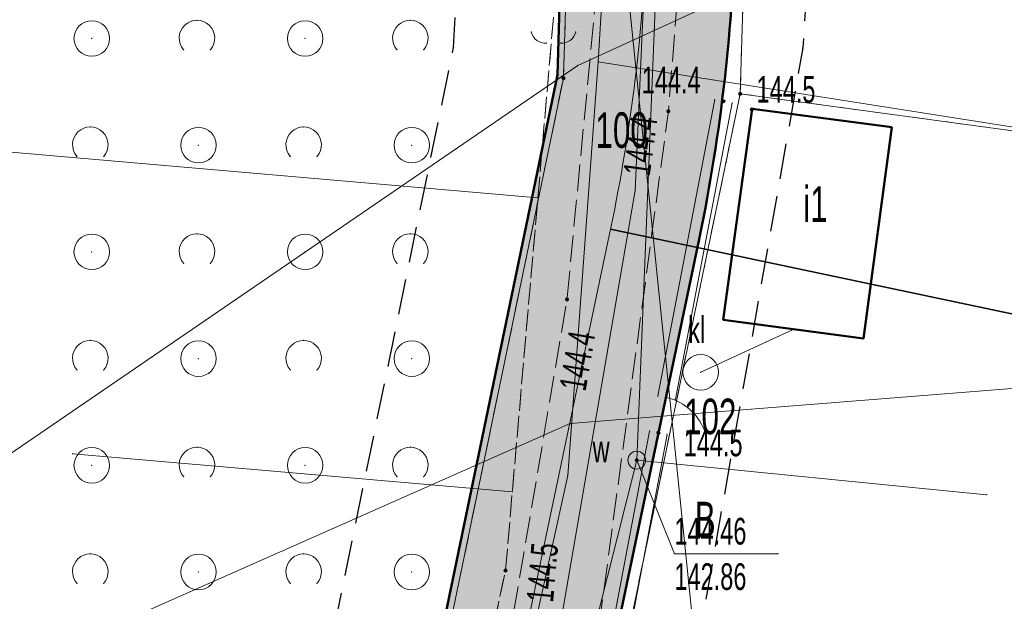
# Model space of a CAD drawing. Extents: x 6456700 to 6518119, y 5963420 to 5980059.
# Tile 188 of 256: x 6512472 to 6512499, y 5966284 to 5966300. Entities that reach past the tile are written whole.
import ezdxf
from ezdxf.enums import TextEntityAlignment as Align

# ---------------------------------------------------------------- set-up
doc = ezdxf.new("R2010")
doc.units = 0
doc.header["$MEASUREMENT"] = 0
for name, pattern in [('L_0_03', [1, 0.5, -0.5]), ('L_0_04', [1.5, 1, -0.5]), ('L_0_52', [1, 0.75, -0.25]), ('L_0_5A', [0.75, 0.5, -0.25])]:
    doc.linetypes.add(name, pattern=pattern)
doc.layers.get('0').update_dxf_attribs({"color": 2, "linetype": 'CONTINUOUS', "lineweight": 5})
for name, color, linetype, lineweight in [('000_Inne__niezydentyfikowane_', 7, 'CONTINUOUS', 18), ('18mm Kreska ciągła', 7, 'CONTINUOUS', 18), ('203_punkt_graniczny', 7, 'CONTINUOUS', 18), ('210_oznaczenie_konturu_uzytku_gruntowego', 96, 'CONTINUOUS', 18), ('211_numer_dzialki_ewidencyjnej', 7, 'CONTINUOUS', 18), ('218_kontur_uzytku_gruntowego', 96, 'L_0_03', 18), ('219_dzialka_ewidencyjna', 7, 'CONTINUOUS', 18), ('312_budynek_ewidencyjny', 7, 'CONTINUOUS', 18), ('312_oznaczenie_budynku_ewidencyjnego_Atr117', 7, 'CONTINUOUS', 18), ('35mm Ciągła', 7, 'CONTINUOUS', 35), ('50mm Kreska ciągła', 7, 'CONTINUOUS', 50), ('9mm Kreska ciągła', 252, 'CONTINUOUS', 9), ('drzewo_lisciaste', 7, 'CONTINUOUS', 18), ('furtka', 7, 'CONTINUOUS', 18), ('jezdnia', 7, 'CONTINUOUS', 18), ('komora_podziemna', 7, 'CONTINUOUS', 18), ('komora_podziemna_Atr17', 7, 'CONTINUOUS', 18), ('ogrodzenie_trwale', 7, 'CONTINUOUS', 18), ('osadnik__szambo', 7, 'CONTINUOUS', 18), ('osadnik__szambo_Atr17', 7, 'CONTINUOUS', 18), ('pikieta_naturalna', 7, 'CONTINUOUS', 18), ('pikieta_naturalna_Atr2', 7, 'CONTINUOUS', 18), ('przewod_elektroenergetyczny_niskiego_napiecia', 7, 'CONTINUOUS', 18), ('przewod_kanalizacyjny', 7, 'CONTINUOUS', 18), ('przewod_telekomunikacyjny_podziemny', 7, 'CONTINUOUS', 18), ('przewod_wodociagowy', 7, 'CONTINUOUS', 18), ('rzedna', 7, 'CONTINUOUS', 18), ('rzedna_Atr2', 7, 'CONTINUOUS', 18), ('rzedna_Atr3', 7, 'CONTINUOUS', 18), ('sciana_oporowa__linia_', 7, 'CONTINUOUS', 18), ('skarpa_nieumocniona', 7, 'CONTINUOUS', 18), ('zadrzewienie__zakrzewienie', 7, 'CONTINUOUS', 18), ('Zakres', 7, 'CONTINUOUS', 18)]:
    doc.layers.add(name, color=color, linetype=linetype, lineweight=lineweight)
doc.styles.get("Standard").update_dxf_attribs({"font": 'txt', "width": 0.75})

# ---------------------------------------------------------------- blocks, each defined once
blk = doc.blocks.new('mdcp_nowa')
at = {"layer": '203_punkt_graniczny', "linetype": 'Continuous', "lineweight": 18}
for points in [[(6495218.31, 5982749.665, 1), (6495218.31, 5982749.755, 1)], [(6495223.28, 5982749.225, 1), (6495223.28, 5982749.315, 1)]]:
    blk.add_hatch(color=18, dxfattribs=at).paths.add_polyline_path(points)
at = {"layer": 'pikieta_naturalna', "linetype": 'Continuous', "lineweight": 18}
for points in [[(6495222.81, 5982749.015, 1), (6495222.81, 5982749.105, 1)], [(6495223.61, 5982748.785, 1), (6495223.61, 5982748.875, 1)], [(6495221.26, 5982748.735, 1), (6495221.26, 5982748.825, 1)], [(6495218.41, 5982743.445, 1), (6495218.41, 5982743.535, 1)], [(6495220.98, 5982739.695, 1), (6495220.98, 5982739.785, 1)], [(6495216.68, 5982735.825, 1), (6495216.68, 5982735.915, 1)]]:
    blk.add_hatch(color=18, dxfattribs=at).paths.add_polyline_path(points)
at = {"layer": 'rzedna', "linetype": 'Continuous', "lineweight": 18}
blk.add_hatch(color=18, dxfattribs=at).paths.add_polyline_path([(6495220.37, 5982738.925, 1), (6495220.37, 5982739.015, 1)])
at = {"layer": '000_Inne__niezydentyfikowane_', "linetype": 'Continuous', "lineweight": 18, "flags": 128}
for points in [[(6495217.59, 5982746.35), (6495193.69, 5982748.42)], [(6495216.87, 5982738.08), (6495204.51, 5982739.15)]]:
    blk.add_lwpolyline(points, dxfattribs=at)
at = {"layer": '000_Inne__niezydentyfikowane_'}
for p in [(6495217.59, 5982746.35), (6495204.51, 5982739.15), (6495216.87, 5982738.08)]:
    blk.add_point(p, dxfattribs=at)
at = {"layer": '203_punkt_graniczny', "color": 7, "linetype": 'Continuous', "lineweight": 18}
for centre in [(6495218.31, 5982749.71), (6495223.28, 5982749.27)]:
    blk.add_circle(centre, 0.045, dxfattribs=at)
at = {"layer": '203_punkt_graniczny'}
for p in [(6495218.31, 5982749.71), (6495223.28, 5982749.27)]:
    blk.add_point(p, dxfattribs=at)
at = {"layer": '218_kontur_uzytku_gruntowego', "lineweight": 18, "flags": 128}
for points in [[(6495218.31, 5982749.71), (6495219.08, 5982776.24)], [(6495223.28, 5982749.27), (6495224.09, 5982775.84)], [(6495212.69, 5982722.62), (6495218.31, 5982749.71)], [(6495219.62, 5982731.64), (6495223.28, 5982749.27)], [(6495250.35, 5982745.6), (6495223.28, 5982749.27)]]:
    blk.add_lwpolyline(points, dxfattribs=at)
at = {"layer": '218_kontur_uzytku_gruntowego'}
for p in [(6495218.31, 5982749.71), (6495218.31, 5982749.71), (6495218.31, 5982749.71), (6495218.31, 5982749.71), (6495223.28, 5982749.27), (6495223.28, 5982749.27), (6495223.28, 5982749.27), (6495223.28, 5982749.27), (6495223.28, 5982749.27), (6495223.28, 5982749.27)]:
    blk.add_point(p, dxfattribs=at)
at = {"layer": '219_dzialka_ewidencyjna', "color": 3, "linetype": 'Continuous', "lineweight": 18, "flags": 128}
for points in [[(6495219.08, 5982776.24), (6495218.31, 5982749.71)], [(6495224.09, 5982775.84), (6495223.28, 5982749.27)], [(6495218.31, 5982749.71), (6495212.69, 5982722.62)], [(6495223.28, 5982749.27), (6495219.62, 5982731.64)], [(6495223.28, 5982749.27), (6495250.35, 5982745.6)]]:
    blk.add_lwpolyline(points, dxfattribs=at)
at = {"layer": '219_dzialka_ewidencyjna', "color": 3}
for p in [(6495218.31, 5982749.71), (6495218.31, 5982749.71), (6495223.28, 5982749.27), (6495223.28, 5982749.27), (6495223.28, 5982749.27)]:
    blk.add_point(p, dxfattribs=at)
at = {"layer": '312_budynek_ewidencyjny', "color": 7, "linetype": 'Continuous', "lineweight": 50, "flags": 128}
for points in [[(6495222.8, 5982742.92), (6495223.62, 5982748.85)], [(6495223.62, 5982748.85), (6495227.54, 5982748.33)], [(6495227.54, 5982748.33), (6495226.75, 5982742.39)], [(6495226.75, 5982742.39), (6495222.8, 5982742.92)]]:
    blk.add_lwpolyline(points, dxfattribs=at)
at = {"layer": '312_budynek_ewidencyjny'}
for p in [(6495223.62, 5982748.85), (6495223.62, 5982748.85), (6495227.54, 5982748.33), (6495227.54, 5982748.33), (6495222.8, 5982742.92), (6495222.8, 5982742.92), (6495226.75, 5982742.39), (6495226.75, 5982742.39)]:
    blk.add_point(p, dxfattribs=at)
at = {"layer": 'drzewo_lisciaste', "color": 94, "linetype": 'Continuous', "lineweight": 13}
for centre, start, end in [((6495217.795, 5982751.096), 193.221, 274.871), ((6495218.265, 5982751.096), 265.129, 346.779)]:
    blk.add_arc(centre, 0.4, start, end, dxfattribs=at)
at = {"layer": 'drzewo_lisciaste'}
for p in [(6495217.406, 5982751.005), (6495217.56, 5982750.772), (6495218.5, 5982750.772), (6495218.654, 5982751.005), (6495217.829, 5982750.697), (6495218.231, 5982750.697)]:
    blk.add_point(p, dxfattribs=at)
at = {"layer": 'furtka', "color": 7, "linetype": 'Continuous', "lineweight": 18, "flags": 128}
blk.add_lwpolyline([(6495221.21, 5982740.73), (6495220.98, 5982739.74)], dxfattribs=at)
at = {"layer": 'furtka', "color": 7, "linetype": 'Continuous', "lineweight": 18}
blk.add_arc((6495220.872, 5982739.269), 1.5, 16.921, 76.921, dxfattribs=at)
at = {"layer": 'furtka'}
for p in [(6495221.21, 5982740.73), (6495221.211, 5982740.73), (6495221.896, 5982740.364), (6495220.98, 5982739.74), (6495222.307, 5982739.705)]:
    blk.add_point(p, dxfattribs=at)
at = {"layer": 'jezdnia', "color": 7, "linetype": 'L_0_52', "lineweight": 18, "flags": 128}
blk.add_lwpolyline([(6495195.83, 5982978.97), (6495200.77, 5982990.52), (6495203.76, 5983005.28), (6495200.35, 5983025.82), (6495193.24, 5983036.29), (6495189.14, 5983049.6), (6495185.12, 5983067.8), (6495183.17, 5983077.08), (6495178.19, 5983089.73), (6495174.64, 5983098.86), (6495168.43, 5983115.09), (6495161.55, 5983133.83), (6495154.76, 5983147.58), (6495144.33, 5983166.27), (6495135.54, 5983182.13), (6495131.43, 5983212.99), (6495131.68, 5983233.26), (6495131.46, 5983243.99), (6495128.32, 5983280.81), (6495127.29, 5983298.52), (6495124.19, 5983336.19), (6495123.5, 5983344), (6495121.28, 5983367.92), (6495119.64, 5983396.13), (6495116.73, 5983412.76), (6495117.19, 5983441.35), (6495116.43, 5983457.42), (6495115.48, 5983476.53), (6495115.11, 5983482.62), (6495112.3, 5983484.4), (6495091.45, 5983481.81), (6495091.37, 5983484.19), (6495109.96, 5983486.92), (6495113.25, 5983490.41), (6495113.24, 5983503.43), (6495112.69, 5983521.82), (6495113.13, 5983545.8), (6495113.51, 5983566.95), (6495116.02, 5983585), (6495118.4, 5983609.28), (6495123.42, 5983650.06), (6495131.2, 5983686.54), (6495140.07, 5983719.72), (6495146.41, 5983753.33), (6495149.05, 5983763.24), (6495154.18, 5983776.85), (6495160.67, 5983784.68), (6495175.29, 5983798.4), (6495197.26, 5983816.17), (6495217.4, 5983831.86), (6495238.65, 5983846.53), (6495263.72, 5983869.02), (6495276.39, 5983884.8), (6495285.32, 5983901), (6495289.2, 5983910.41), (6495292.89, 5983924.2), (6495294.78, 5983930.12), (6495299.2, 5983944.93), (6495304.61, 5983964.52), (6495307.5, 5983979.46), (6495307.59, 5983992.22), (6495306.46, 5984009.09), (6495305.69, 5984028.3), (6495305.67, 5984038.17), (6495300.99, 5984057.07), (6495297.28, 5984082.3), (6495291.79, 5984107.54), (6495288.36, 5984130.45), (6495280.64, 5984151.56), (6495274.64, 5984171.22), (6495270.98, 5984181.26), (6495273.99, 5984181.03), (6495276.87, 5984171.8), (6495283.5, 5984152.14), (6495291.35, 5984131.82), (6495294.78, 5984110.77), (6495299.68, 5984081.31), (6495303.27, 5984060.79), (6495332.62, 5984062.58), (6495350.78, 5984065.69), (6495352.73, 5984070.57), (6495357.63, 5984062.1), (6495352.37, 5984062.87), (6495334.16, 5984059.86), (6495303.89, 5984056.79), (6495307.64, 5984045.46), (6495309.06, 5984037.47), (6495310.62, 5984029.01), (6495312.95, 5983997.49), (6495310.44, 5983991.82), (6495310.09, 5983979.31), (6495307.08, 5983963.82), (6495301.68, 5983944.67), (6495295.97, 5983923.79), (6495292.77, 5983913.71), (6495290.13, 5983906.38), (6495284.32, 5983893.37), (6495278.05, 5983883.04), (6495264.46, 5983865.44), (6495239.09, 5983842.69), (6495219.23, 5983829.73), (6495216.93, 5983819.97), (6495223.58, 5983813.84), (6495228.16, 5983809.41), (6495224.21, 5983807.55), (6495214.94, 5983813.05), (6495207.87, 5983817.5), (6495201.24, 5983815.27), (6495178.34, 5983796.41), (6495165.6, 5983786.15), (6495159.73, 5983777.73), (6495154.77, 5983771.17), (6495151.16, 5983759.97), (6495150.26, 5983749.93), (6495142.6, 5983719.51), (6495134.42, 5983684.95), (6495127.4, 5983650.76), (6495120.08, 5983602.2), (6495117.42, 5983578.29), (6495115.94, 5983567.9), (6495115.38, 5983544.13), (6495115.07, 5983520.98), (6495115.65, 5983504.52), (6495116.24, 5983490.91), (6495120.25, 5983487.29), (6495126.33, 5983487.84), (6495143.65, 5983489.58), (6495144.46, 5983486.94), (6495127.88, 5983485.15), (6495121.64, 5983482.36), (6495118.37, 5983476.22), (6495119.55, 5983458.22), (6495119.45, 5983441.1), (6495120.18, 5983413.18), (6495121.99, 5983405.13), (6495126.07, 5983403.29), (6495130.48, 5983403.23), (6495129.73, 5983399.77), (6495124.35, 5983396.96), (6495123.73, 5983368.04), (6495126.63, 5983336.2), (6495129.59, 5983298.85), (6495131.1, 5983280.79), (6495133, 5983262.8), (6495134.25, 5983243.51), (6495134.8, 5983233.03), (6495133.67, 5983213.6), (6495138.07, 5983181.73), (6495146.27, 5983167.62), (6495157.18, 5983147.99), (6495163.68, 5983134.39), (6495170.96, 5983115.51), (6495175.46, 5983104.48), (6495181.17, 5983100.74), (6495199.93, 5983101.55), (6495199.17, 5983099.07), (6495182.34, 5983097.53), (6495180.35, 5983094.32), (6495185.39, 5983081.2), (6495192.07, 5983052.44), (6495195.58, 5983038.04), (6495198.53, 5983033.23), (6495203.76, 5983025.83), (6495206.13, 5983003.89), (6495202.54, 5982989.27), (6495201.18, 5982984.38), (6495199.22, 5982977.33), (6495199.31, 5982965.37), (6495200.17, 5982948.62), (6495203.01, 5982926.24), (6495205.43, 5982907.13), (6495210.02, 5982873.53), (6495214.31, 5982847.66), (6495217.75, 5982836.69), (6495222.16, 5982822), (6495228.36, 5982806.97), (6495230.37, 5982804.25), (6495235.28, 5982800.03), (6495240.12, 5982797.03), (6495226.36, 5982801.25), (6495225.42, 5982799.59), (6495224.16, 5982791.52), (6495222.71, 5982778.54), (6495222.21, 5982760.62), (6495221.26, 5982748.78), (6495217.72, 5982722.5), (6495220.89, 5982699.43), (6495222.63, 5982688.01), (6495226.82, 5982681.43), (6495232.44, 5982678.09), (6495238.57, 5982677.74), (6495238.58, 5982674.2), (6495234.94, 5982674.18), (6495222.7, 5982675.95), (6495211.13, 5982675.67), (6495203.44, 5982672.24), (6495190.56, 5982660.85), (6495183.64, 5982651.87), (6495180.18, 5982645.51), (6495176.56, 5982638.14), (6495173.06, 5982629.9), (6495169.79, 5982622.28), (6495168.95, 5982621.1), (6495167.1, 5982622.09), (6495169.54, 5982629.99), (6495175.88, 5982643.52), (6495181.21, 5982652.88), (6495188.25, 5982661.9), (6495200.25, 5982673.34), (6495211.64, 5982680.53), (6495218.14, 5982692.06), (6495218.39, 5982699.72), (6495215.1, 5982723.62), (6495216.08, 5982729.8), (6495218.41, 5982743.49), (6495220.09, 5982761.04), (6495220.41, 5982779.3), (6495221.74, 5982791.03), (6495222.5, 5982799.07), (6495220.92, 5982803.86), (6495210.51, 5982812.59), (6495206.38, 5982817.94), (6495202.5, 5982823.86), (6495197.41, 5982834.99), (6495191.07, 5982840.79), (6495178.96, 5982851.25), (6495180.72, 5982852.83), (6495192.33, 5982842.82), (6495193.9, 5982841.49), (6495196.29, 5982839.47), (6495200.7, 5982838.43), (6495206.86, 5982825.62), (6495210.11, 5982820.87), (6495214.26, 5982814.71), (6495221.36, 5982809.09), (6495224.36, 5982806.84), (6495223.38, 5982810.9), (6495218.5, 5982823.84), (6495214.57, 5982836.22), (6495211.53, 5982847.15), (6495206.8, 5982872.08), (6495202.64, 5982906.51), (6495199.04, 5982926.21), (6495196.67, 5982948.55), (6495195.68, 5982964.58)], close=True, dxfattribs=at)
at = {"layer": 'jezdnia'}
for p in [(6495221.26, 5982748.78), (6495218.41, 5982743.49)]:
    blk.add_point(p, dxfattribs=at)
at = {"layer": 'komora_podziemna', "color": 5, "linetype": 'Continuous', "lineweight": 13}
blk.add_circle((6495220.37, 5982738.97), 0.25, dxfattribs=at)
at = {"layer": 'komora_podziemna'}
blk.add_point((6495220.37, 5982738.97), dxfattribs=at)
at = {"layer": 'ogrodzenie_trwale'}
blk.add_point((6495222.81, 5982749.06), dxfattribs=at)
at = {"layer": 'osadnik__szambo', "color": 34, "linetype": 'Continuous', "lineweight": 18}
blk.add_circle((6495222.17, 5982741.44), 0.5, dxfattribs=at)
at = {"layer": 'osadnik__szambo'}
blk.add_point((6495222.17, 5982741.44), dxfattribs=at)
at = {"layer": 'pikieta_naturalna', "color": 7, "linetype": 'Continuous', "lineweight": 18}
for centre in [(6495222.81, 5982749.06), (6495223.61, 5982748.83), (6495221.26, 5982748.78), (6495218.41, 5982743.49), (6495220.98, 5982739.74), (6495216.68, 5982735.87)]:
    blk.add_circle(centre, 0.045, dxfattribs=at)
at = {"layer": 'pikieta_naturalna'}
for p in [(6495222.81, 5982749.06), (6495223.61, 5982748.83), (6495221.26, 5982748.78), (6495218.41, 5982743.49), (6495220.98, 5982739.74), (6495216.68, 5982735.87)]:
    blk.add_point(p, dxfattribs=at)
at = {"layer": 'przewod_elektroenergetyczny_niskiego_napiecia', "color": 1, "linetype": 'Continuous', "lineweight": 18, "flags": 128}
blk.add_lwpolyline([(6495223.63, 5982718.04), (6495219.14, 5982761.8)], dxfattribs=at)
at = {"layer": 'przewod_kanalizacyjny', "color": 34, "linetype": 'Continuous', "lineweight": 18, "flags": 128}
blk.add_lwpolyline([(6495222.17, 5982741.44), (6495224.77, 5982742.64)], dxfattribs=at)
at = {"layer": 'przewod_kanalizacyjny'}
for p in [(6495224.77, 5982742.64), (6495222.17, 5982741.44)]:
    blk.add_point(p, dxfattribs=at)
at = {"layer": 'przewod_telekomunikacyjny_podziemny', "color": 30, "linetype": 'Continuous', "lineweight": 18, "flags": 128}
for points in [[(6495220.81, 5982801.32), (6495222.47, 5982799.87), (6495220.83, 5982781.87), (6495219.79, 5982758.53), (6495219.29, 5982750.17), (6495218.43, 5982738.54), (6495215.29, 5982724.28), (6495215.56, 5982719.74), (6495216.64, 5982719.05), (6495239.23, 5982720.99), (6495243.34, 5982715.03), (6495239.55, 5982710.53)], [(6495227.92, 5982680.88), (6495225.72, 5982683.55), (6495222.73, 5982689.6), (6495220.39, 5982697.74), (6495216.83, 5982721.36), (6495217.73, 5982731.49), (6495220.33, 5982746.55), (6495221.13, 5982764.75), (6495223.07, 5982800.31), (6495220.81, 5982801.32)], [(6495219.29, 5982750.17), (6495243.66, 5982746.34), (6495252.87, 5982743.01), (6495254.9, 5982739.92)]]:
    blk.add_lwpolyline(points, dxfattribs=at)
at = {"layer": 'przewod_telekomunikacyjny_podziemny'}
for p in [(6495219.29, 5982750.17), (6495219.29, 5982750.17), (6495220.33, 5982746.55), (6495218.43, 5982738.54)]:
    blk.add_point(p, dxfattribs=at)
at = {"layer": 'przewod_wodociagowy', "color": 5, "linetype": 'Continuous', "lineweight": 18, "flags": 128}
for points in [[(6495221.38, 5982677.4), (6495221.38, 5982677.65), (6495218.75, 5982702.14), (6495216.25, 5982722.62), (6495220.37, 5982738.97), (6495221.1, 5982757), (6495223.17, 5982787.77), (6495226.76, 5982805.45)], [(6495199.68, 5982737.05), (6495218.71, 5982750.07), (6495236.73, 5982758.33), (6495239.81, 5982767.68), (6495237.72, 5982768.37)], [(6495196.81, 5982730.4), (6495218.5, 5982740), (6495231.4, 5982741.02), (6495240.18, 5982742.91)], [(6495230.21, 5982738), (6495220.37, 5982738.97)]]:
    blk.add_lwpolyline(points, dxfattribs=at)
at = {"layer": 'przewod_wodociagowy'}
for p in [(6495218.71, 5982750.07), (6495218.5, 5982740), (6495220.37, 5982738.97), (6495220.37, 5982738.97), (6495230.21, 5982738)]:
    blk.add_point(p, dxfattribs=at)
at = {"layer": 'rzedna', "color": 7, "linetype": 'Continuous', "lineweight": 18}
blk.add_circle((6495220.37, 5982738.97), 0.045, dxfattribs=at)
at = {"layer": 'rzedna'}
blk.add_point((6495220.37, 5982738.97), dxfattribs=at)
at = {"layer": 'rzedna_Atr2', "color": 7, "linetype": 'Continuous', "lineweight": 18, "flags": 128}
blk.add_lwpolyline([(6495220.37, 5982738.97), (6495221.43, 5982736.34), (6495224.347, 5982736.34)], dxfattribs=at)
at = {"layer": 'rzedna_Atr2'}
for p in [(6495220.37, 5982738.97), (6495221.43, 5982736.34), (6495224.347, 5982736.34)]:
    blk.add_point(p, dxfattribs=at)
at = {"layer": 'sciana_oporowa__linia_', "color": 7, "linetype": 'Continuous', "lineweight": 18, "flags": 128}
for points in [[(6495220.964, 5982740.777), (6495222.564, 5982749.107)], [(6495221.456, 5982740.683), (6495223.055, 5982749.013)], [(6495223.016, 5982710.854), (6495219.501, 5982710.083), (6495217.462, 5982722.502), (6495220.734, 5982739.787)], [(6495222.924, 5982711.346), (6495220.079, 5982710.917), (6495217.978, 5982722.498), (6495221.226, 5982739.694)]]:
    blk.add_lwpolyline(points, dxfattribs=at)
at = {"layer": 'sciana_oporowa__linia_'}
for p in [(6495222.564, 5982749.107), (6495223.055, 5982749.013), (6495220.964, 5982740.777), (6495221.456, 5982740.683), (6495220.734, 5982739.787), (6495221.226, 5982739.694)]:
    blk.add_point(p, dxfattribs=at)
at = {"layer": 'skarpa_nieumocniona', "color": 7, "linetype": 'L_0_5A', "lineweight": 18, "flags": 128}
blk.add_lwpolyline([(6495164.9, 5982649.94), (6495163.09, 5982656.15), (6495163.22, 5982669.76), (6495188.38, 5982689.5), (6495186.2, 5982708.84), (6495198.1, 5982771.69), (6495189.71, 5982797.13), (6495190.11, 5982813.04), (6495182.48, 5982827.31), (6495178.96, 5982851.25), (6495191.07, 5982840.79), (6495191.62, 5982834.85), (6495199.04, 5982823.27), (6495211.41, 5982810.19), (6495217.82, 5982801.43), (6495220.68, 5982793.48), (6495219.14, 5982761.8), (6495218.03, 5982751.42), (6495216.68, 5982735.87), (6495213.76, 5982722.16), (6495216.69, 5982694.74), (6495210.67, 5982683.55), (6495198.18, 5982673.88), (6495187.65, 5982663.43), (6495180.03, 5982652.28), (6495172.14, 5982641.91), (6495170.9, 5982640.23)], close=True, dxfattribs=at)
at = {"layer": 'skarpa_nieumocniona'}
blk.add_point((6495216.68, 5982735.87), dxfattribs=at)
blk.add_point((6495216.68, 5982735.87), dxfattribs=at)
at = {"layer": 'zadrzewienie__zakrzewienie', "color": 7, "linetype": 'L_0_5A', "lineweight": 18, "flags": 128}
blk.add_lwpolyline([(6495208.22, 5982696.63), (6495198.36, 5982723.92), (6495199.6, 5982754.85), (6495198.1, 5982771.69), (6495189.71, 5982797.13), (6495190.11, 5982813.04), (6495182.48, 5982827.31), (6495178.96, 5982851.25), (6495191.07, 5982840.79), (6495191.62, 5982834.85), (6495199.04, 5982823.27), (6495211.41, 5982810.19), (6495217.82, 5982801.43), (6495220.68, 5982793.48), (6495219.14, 5982761.8), (6495218.03, 5982751.42), (6495216.68, 5982735.87), (6495213.76, 5982722.16), (6495216.69, 5982694.74)], close=True, dxfattribs=at)
at = {"layer": 'zadrzewienie__zakrzewienie', "color": 7, "linetype": 'Continuous', "lineweight": 18}
for centre in [(6495205.046, 5982750.826), (6495211.046, 5982750.826), (6495208.046, 5982747.826), (6495214.046, 5982747.826), (6495205.046, 5982744.826), (6495211.046, 5982744.826), (6495208.046, 5982741.826), (6495214.046, 5982741.826), (6495205.046, 5982738.826), (6495211.046, 5982738.826), (6495208.046, 5982735.826), (6495214.046, 5982735.826)]:
    blk.add_circle(centre, 0.5, dxfattribs=at)
for centre in [(6495208.004, 5982750.837), (6495214.004, 5982750.837), (6495205.004, 5982747.837), (6495211.004, 5982747.837), (6495208.004, 5982744.837), (6495214.004, 5982744.837), (6495205.004, 5982741.837), (6495211.004, 5982741.837), (6495208.004, 5982738.837), (6495214.004, 5982738.837), (6495205.004, 5982735.837), (6495211.004, 5982735.837)]:
    blk.add_arc(centre, 0.5, 318.85, 221.162, dxfattribs=at)
at = {"layer": 'zadrzewienie__zakrzewienie'}
for p in [(6495208.004, 5982751.337), (6495214.004, 5982751.337), (6495205.046, 5982750.826), (6495211.046, 5982750.826), (6495207.628, 5982750.508), (6495208.38, 5982750.508), (6495213.628, 5982750.508), (6495214.38, 5982750.508), (6495205.004, 5982748.337), (6495211.004, 5982748.337), (6495208.046, 5982747.826), (6495214.046, 5982747.826), (6495204.628, 5982747.508), (6495205.38, 5982747.508), (6495210.628, 5982747.508), (6495211.38, 5982747.508), (6495208.004, 5982745.337), (6495214.004, 5982745.337), (6495205.046, 5982744.826), (6495211.046, 5982744.826), (6495207.628, 5982744.508), (6495208.38, 5982744.508), (6495213.628, 5982744.508), (6495214.38, 5982744.508), (6495205.004, 5982742.337), (6495211.004, 5982742.337), (6495208.046, 5982741.826), (6495214.046, 5982741.826), (6495204.628, 5982741.508), (6495205.38, 5982741.508), (6495210.628, 5982741.508), (6495211.38, 5982741.508), (6495208.004, 5982739.337), (6495214.004, 5982739.337), (6495205.046, 5982738.826), (6495211.046, 5982738.826), (6495207.628, 5982738.508), (6495208.38, 5982738.508), (6495213.628, 5982738.508), (6495214.38, 5982738.508), (6495205.004, 5982736.337), (6495211.004, 5982736.337), (6495208.046, 5982735.826), (6495214.046, 5982735.826), (6495216.68, 5982735.87), (6495204.628, 5982735.508), (6495205.38, 5982735.508), (6495210.628, 5982735.508), (6495211.38, 5982735.508)]:
    blk.add_point(p, dxfattribs=at)
at = {"layer": 'Zakres', "linetype": 'L_0_04', "lineweight": 25, "flags": 128}
blk.add_lwpolyline([(6495113.77, 5985050.22), (6495121.12, 5984877.07), (6495125.76, 5984757.87), (6495129.89, 5984649.81), (6495141.08, 5984611.3), (6495145.77, 5984544.53), (6495147.36, 5984487.27), (6495157.22, 5984392.07), (6495162.95, 5984387.45), (6495180.24, 5984384.16), (6495229.5, 5984386.61), (6495251.65, 5984373.41), (6495258.77, 5984357.12), (6495255.44, 5984330.44), (6495250.77, 5984304.39), (6495252.21, 5984282.78), (6495255.46, 5984256.45), (6495254.94, 5984238.25), (6495266.4, 5984211), (6495277.24, 5984182.33), (6495294.2, 5984133.19), (6495300.94, 5984095.37), (6495313.24, 5984037.69), (6495317.44, 5983978.18), (6495300.35, 5983922.18), (6495282.35, 5983883.38), (6495266.21, 5983862.23), (6495242.03, 5983839.67), (6495211.11, 5983816.86), (6495158.26, 5983772.66), (6495130.6, 5983651.16), (6495116.31, 5983543.43), (6495129.51, 5983346.73), (6495134.58, 5983264.71), (6495139.64, 5983186.97), (6495193.25, 5983077.94), (6495199.2, 5983041.97), (6495206.23, 5983026), (6495208.96, 5983004.88), (6495202.27, 5982979.48), (6495202.42, 5982950.13), (6495209.35, 5982897.38), (6495215.97, 5982850.34), (6495228.6, 5982809.97), (6495226.85, 5982778.82), (6495225.04, 5982750.56), (6495220.26, 5982723.37), (6495226.54, 5982679.97), (6495206.06, 5982669.48), (6495192.68, 5982657.71), (6495184.57, 5982648.65), (6495174.78, 5982624.58), (6495164.23, 5982604.61), (6495150.7, 5982588.3), (6495137.69, 5982582.43), (6495118.26, 5982573.75), (6495100.35, 5982558.42), (6495090.36, 5982544.99), (6495075.87, 5982519.06), (6495060.83, 5982499.68), (6495049.41, 5982485.49), (6495035.07, 5982459.7), (6495006.7, 5982406.64), (6494980.89, 5982351.84), (6494944.35, 5982293.29), (6494925.72, 5982250.11), (6494905.2, 5982190.37), (6494898.43, 5982153.5), (6494879.51, 5982063.89), (6494864.14, 5981992.66), (6494816.93, 5981768.61), (6494777.79, 5981577.7), (6494739.84, 5981394.72), (6494718.65, 5981297.89), (6494716.45, 5981237.31), (6494738.62, 5981208.21), (6494776.48, 5981173.06), (6494817.16, 5981137.44), (6494847.63, 5981109.8), (6494877.39, 5981077.08), (6494912.75, 5981030.55), (6494916.06, 5981014.71), (6494903.86, 5980957.01), (6494916.13, 5980953.51), (6494892.32, 5980927.59), (6494850.7, 5980858.8), (6494806.81, 5980779.89), (6494785.1, 5980753.49), (6494715.22, 5980723.29), (6494679.96, 5980686.78), (6494651.35, 5980651.29), (6494549.14, 5980683.24), (6494511.84, 5980659.66), (6494443.61, 5980630.33), (6494428.78, 5980598.6), (6494431.58, 5980579.46), (6494420.56, 5980549.76), (6494416.45, 5980528.2), (6494403.86, 5980507.16), (6494388.89, 5980482.96), (6494365.32, 5980407.99), (6494335.67, 5980315.15), (6494332.29, 5980297.41), (6494335.1, 5980278.18), (6494347.25, 5980254.84), (6494336.79, 5980250.09), (6494300.04, 5980271.34), (6494320.8, 5980301.43), (6494336.81, 5980349.17), (6494344.85, 5980380.92), (6494360.85, 5980437.13), (6494374.18, 5980476.38), (6494386.14, 5980498.84), (6494403.02, 5980528.52), (6494411.33, 5980563.19), (6494420.84, 5980586.25), (6494420.25, 5980601.11), (6494434.95, 5980635.94), (6494446.75, 5980644.99), (6494465.77, 5980647.27), (6494513.02, 5980669.46), (6494507.85, 5980679.68), (6494547.89, 5980705.83), (6494570.06, 5980691.34), (6494636.17, 5980669.05), (6494706.14, 5980756.86), (6494742.78, 5980772.58), (6494798.53, 5980814.27), (6494826.12, 5980867.97), (6494849.57, 5980908.6), (6494845.35, 5980942.01), (6494853.94, 5980970.83), (6494891.08, 5980960.54), (6494890.11, 5980965.73), (6494903.94, 5981025.69), (6494869.98, 5981070.3), (6494770.97, 5981160.58), (6494728.18, 5981200.64), (6494706.13, 5981229.56), (6494707.94, 5981299.75), (6494728.84, 5981398.1), (6494767.06, 5981580.19), (6494806.17, 5981770.55), (6494854.36, 5981994.76), (6494869.73, 5982065.97), (6494888.61, 5982155.44), (6494891.67, 5982173.95), (6494895.82, 5982197.45), (6494916.38, 5982253.72), (6494935.47, 5982297.95), (6494954.97, 5982331.67), (6494972.09, 5982356.64), (6494997.76, 5982411.14), (6495026.29, 5982464.48), (6495041.09, 5982491.09), (6495052.99, 5982505.88), (6495067.51, 5982524.6), (6495081.94, 5982550.43), (6495092.99, 5982565.28), (6495112.86, 5982582.29), (6495133.59, 5982591.55), (6495144.48, 5982596.46), (6495155.87, 5982610.19), (6495165.7, 5982628.8), (6495175.96, 5982654.03), (6495185.62, 5982664.83), (6495200.4, 5982677.82), (6495212.49, 5982688.04), (6495209.64, 5982723.43), (6495215.22, 5982750.57), (6495216.87, 5982779.54), (6495218.31, 5982809.31), (6495206.86, 5982847.92), (6495199.44, 5982894.74), (6495192.11, 5982948.71), (6495190.16, 5982979.24), (6495183.47, 5983075.16), (6495129.79, 5983184.34), (6495124.6, 5983264.07), (6495119.53, 5983346.09), (6495106.27, 5983543.75), (6495120.74, 5983652.9), (6495148.75, 5983779.42), (6495204.15, 5983826.04), (6495273.41, 5983889.36), (6495288.53, 5983927.42), (6495300.83, 5983964.69), (6495303.91, 5983980.14), (6495301.32, 5984039.55), (6495291.1, 5984093.63), (6495284.5, 5984130.67), (6495267.84, 5984178.93), (6495257.12, 5984207.3), (6495244.96, 5984236.19), (6495244.79, 5984255.42), (6495242.25, 5984281.97), (6495240.71, 5984304.95), (6495245.55, 5984331.94), (6495248.51, 5984355.64), (6495243.77, 5984366.47), (6495226.98, 5984376.47), (6495179.54, 5984374.12), (6495158.61, 5984378.09), (6495147.7, 5984386.91), (6495137.38, 5984486.61), (6495135.78, 5984544.04), (6495131.18, 5984609.54), (6495119.95, 5984648.2), (6495115.76, 5984757.49), (6495111.12, 5984876.67), (6495103.73, 5985050.93), (6495109.36, 5985081.73), (6495120.41, 5985085.88)], close=True, dxfattribs=at)
at = {"layer": 'Zakres'}
for p in [(6495215.22, 5982750.57), (6495225.04, 5982750.56)]:
    blk.add_point(p, dxfattribs=at)
at = {"layer": '210_oznaczenie_konturu_uzytku_gruntowego', "lineweight": 20, "width": 0.66}
blk.add_text('B', height=1, dxfattribs=at).set_placement((6495222, 5982737.8), align=Align.TOP_LEFT)
at = {"layer": '211_numer_dzialki_ewidencyjnej', "color": 7, "lineweight": 20, "width": 0.66}
for s, p in [('100', (6495219.21, 5982748.75)), ('102', (6495221.7, 5982740.7))]:
    blk.add_text(s, height=1, dxfattribs=at).set_placement(p, align=Align.TOP_LEFT)
at = {"layer": '312_oznaczenie_budynku_ewidencyjnego_Atr117', "color": 7, "lineweight": 20, "width": 0.66}
blk.add_text('i1', height=1, dxfattribs=at).set_placement((6495225.051, 5982746.67), align=Align.TOP_LEFT)
at = {"layer": 'komora_podziemna_Atr17', "color": 7, "lineweight": 15, "width": 0.66}
blk.add_text('w', height=0.75, dxfattribs=at).set_placement((6495219.129, 5982739.66), align=Align.TOP_LEFT)
at = {"layer": 'osadnik__szambo_Atr17', "color": 34, "lineweight": 15, "width": 0.66}
blk.add_text('kl', height=0.75, dxfattribs=at).set_placement((6495221.819, 5982743.01), align=Align.TOP_LEFT)
at = {"layer": 'pikieta_naturalna_Atr2', "color": 7, "lineweight": 15, "width": 0.66}
for s, p in [('144.4', (6495220.51, 5982750.03)), ('144.5', (6495223.74, 5982749.77)), ('144.5', (6495221.69, 5982739.83))]:
    blk.add_text(s, height=0.75, dxfattribs=at).set_placement(p, align=Align.TOP_LEFT)
for s, rotation, p in [('144.4', 82.3, (6495219.99, 5982747.04)), ('144.4', 80.3, (6495218.19, 5982741.01)), ('144.5', 85, (6495217.27, 5982735.02))]:
    blk.add_text(s, height=0.75, rotation=rotation, dxfattribs=at).set_placement(p, align=Align.TOP_LEFT)
at = {"layer": 'rzedna_Atr2', "color": 7, "lineweight": 15, "width": 0.66}
blk.add_text('144.46', height=0.75, dxfattribs=at).set_placement((6495221.43, 5982737.348), align=Align.TOP_LEFT)
at = {"layer": 'rzedna_Atr3', "color": 7, "lineweight": 15, "width": 0.66}
blk.add_text('142.86', height=0.75, dxfattribs=at).set_placement((6495221.43, 5982736.072), align=Align.TOP_LEFT)

msp = doc.modelspace()

# ---------------------------------------------------------------- block references
at = {"linetype": 'ByBlock'}
msp.add_blockref('mdcp_nowa', (17268.786, -16450.998), dxfattribs=at)

# ---------------------------------------------------------------- next in the draw order: hatches: boundary and pattern name
at = {"layer": '9mm Kreska ciągła'}
h = msp.add_hatch(dxfattribs=at)
h.set_pattern_fill('SAND_AND_LIME', color=4, scale=0.1)
h.set_pattern_definition([(37.5, (6512163.41104, 5965706.02106), (-0.006803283, 0.208096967), [0, -0.16416, 0, -0.1836, 0, -0.1755]), (7.5, (6512163.41104, 5965706.02106), (0.19113588, 0.30479178), [0, -0.08856, 0, -0.14796, 0, -0.0567]), (-32.5, (6512163.2782, 5965706.02106), (0.33632732, 0.00061118), [0, -0.054, 0, -0.1944, 0, -0.2538]), (-42.5, (6512163.2782, 5965706.02106), (0.32466167, 0.09478896), [0, -0.027, 0, -0.12744, 0, -0.1458])])
edge = h.paths.add_edge_path()
edge.add_line((6512494.454, 5966351.121), (6512492.815, 5966327.914))
edge.add_arc((6512641.445, 5966317.419), 149, 175.96099, 178.25385)
edge.add_line((6512492.514, 5966321.96), (6512491.933, 5966302.891))
edge.add_arc((6512440.957, 5966304.445), 51, 348.133, 358.2538, ccw=False)
edge.add_line((6512490.867, 5966293.957), (6512486.741, 5966274.321))
edge.add_arc((6512500.441, 5966271.442), 14, 168.133, 189.6608)
edge.add_line((6512486.64, 5966269.093), (6512490.395, 5966247.035))
edge.add_line((6512490.395, 5966247.035), (6512490.607, 5966245.791))
edge.add_arc((6512474.833, 5966243.106), 16, 357.4133, 369.6608, ccw=False)
edge.add_line((6512490.817, 5966242.384), (6512490.724, 5966240.322))
edge.add_arc((6512474.74, 5966241.044), 16, 304.6947, 357.4133, ccw=False)
edge.add_line((6512483.848, 5966227.889), (6512479.157, 5966224.642))
edge.add_arc((6512563.968, 5966102.134), 149, 124.69475, 128.17467)
edge.add_line((6512471.877, 5966219.268), (6512459.798, 5966209.771))
edge.add_arc((6512468.451, 5966198.766), 14, 128.1747, 146.5283)
edge.add_line((6512456.773, 5966206.487), (6512454.137, 5966202.499))
edge.add_arc((6512536.718, 5966147.898), 99, 146.52826, 150.19331)
edge.add_line((6512450.815, 5966197.109), (6512447.264, 5966190.909))
edge.add_arc((6512533.167, 5966141.699), 99, 150.19331, 155.56334)
edge.add_line((6512443.035, 5966182.654), (6512432.867, 5966160.275))
edge.add_arc((6512409.196, 5966171.031), 26, 321.1758, 335.5633, ccw=False)
edge.add_line((6512429.452, 5966154.731), (6512421.621, 5966145))
edge.add_arc((6512409.156, 5966155.031), 16, 309.5931, 321.1758, ccw=False)
edge.add_line((6512419.353, 5966142.701), (6512410.592, 5966135.455))
edge.add_arc((6512400.395, 5966147.785), 16, 291.7201, 309.5931, ccw=False)
edge.add_line((6512406.316, 5966132.921), (6512399.28, 5966130.118))
edge.add_arc((6512417.414, 5966084.597), 49, 111.7201, 118.6787)
edge.add_line((6512393.899, 5966127.586), (6512378.766, 5966119.308))
edge.add_arc((6512390.283, 5966098.252), 24, 118.6787, 130.9764)
edge.add_line((6512374.545, 5966116.372), (6512369.458, 5966111.954))
edge.add_arc((6512385.196, 5966093.834), 24, 130.9764, 144.2474)
edge.add_line((6512365.719, 5966107.857), (6512360.498, 5966100.604))
edge.add_arc((6512392.148, 5966077.817), 39, 144.2474, 151.7186)
edge.add_line((6512357.804, 5966096.296), (6512346.179, 5966074.69))
edge.add_arc((6512310.073, 5966094.116), 41, 323.54, 331.7186, ccw=False)
edge.add_line((6512343.048, 5966069.751), (6512332.977, 5966056.12))
edge.add_arc((6512291.959, 5966086.427), 51, 314.8687, 323.54, ccw=False)
edge.add_line((6512327.939, 5966050.283), (6512325.436, 5966047.791))
edge.add_arc((6512381.169, 5965991.802), 79, 134.86874, 142.03498)
edge.add_line((6512318.887, 5966040.401), (6512317.812, 5966039.024))
edge.add_arc((6512348.559, 5966015.032), 39, 142.035, 151.9019)
edge.add_line((6512314.155, 5966033.4), (6512307.014, 5966020.024))
edge.add_arc((6512085.596, 5966138.241), 251, 330.1315, 331.90193, ccw=False)
edge.add_line((6512303.256, 5966013.24), (6512293.172, 5965995.681))
edge.add_arc((6512509.097, 5965871.676), 249, 150.1315, 153.31422)
edge.add_line((6512286.62, 5965983.501), (6512270.802, 5965952.031))
edge.add_arc((6512493.279, 5965840.205), 249, 153.31422, 155.41165)
edge.add_line((6512266.858, 5965943.813), (6512249.846, 5965906.636))
edge.add_arc((6512203.471, 5965927.857), 51, 325.4005, 335.4117, ccw=False)
edge.add_line((6512245.451, 5965898.897), (6512232.463, 5965880.07))
edge.add_arc((6512313.954, 5965823.854), 99, 145.40047, 150.15364)
edge.add_line((6512228.085, 5965873.124), (6512213.877, 5965848.362))
edge.add_arc((6512299.746, 5965799.092), 99, 150.15364, 156.12969)
edge.add_line((6512209.214, 5965839.154), (6512198.858, 5965815.752))
edge.add_arc((6512518.006, 5965674.523), 349, 156.12969, 156.8073)
edge.add_line((6512197.211, 5965811.968), (6512194.929, 5965806.643))
edge.add_arc((6512331.888, 5965747.963), 149, 156.8073, 160.58951)
edge.add_line((6512191.357, 5965797.481), (6512178.615, 5965761.319))
edge.add_arc((6511941.881, 5965844.735), 251, 339.22463, 340.58951, ccw=False)
edge.add_line((6512176.561, 5965755.704), (6512169.456, 5965736.976))
edge.add_arc((6512195.168, 5965727.222), 27.5, 159.2246, 216.7393)
edge.add_line((6512173.13, 5965710.772), (6512174.444, 5965709.012))
edge.add_line((6512174.444, 5965709.012), (6512170.437, 5965706.021))
edge.add_line((6512170.437, 5965706.021), (6512164.212, 5965719.71))
edge.add_arc((6512161.212, 5965719.741), 3, 359.4073, 370.8714)
edge.add_arc((6512205.039, 5965728.159), 41.628, 165.2606, 190.8714, ccw=False)
edge.add_line((6512164.781, 5965738.75), (6512171.886, 5965757.477))
edge.add_arc((6511941.881, 5965844.735), 246, 339.22463, 340.58951)
edge.add_line((6512173.899, 5965762.981), (6512186.641, 5965799.143))
edge.add_arc((6512331.888, 5965747.963), 154, 156.8073, 160.58951, ccw=False)
edge.add_line((6512190.333, 5965808.612), (6512192.615, 5965813.937))
edge.add_arc((6512518.006, 5965674.523), 354, 156.12969, 156.8073, ccw=False)
edge.add_line((6512194.286, 5965817.775), (6512204.642, 5965841.178))
edge.add_arc((6512299.746, 5965799.092), 104, 150.15364, 156.12969, ccw=False)
edge.add_line((6512209.541, 5965850.851), (6512223.749, 5965875.613))
edge.add_arc((6512313.954, 5965823.854), 104, 145.40047, 150.15364, ccw=False)
edge.add_line((6512228.348, 5965882.91), (6512241.335, 5965901.737))
edge.add_arc((6512203.471, 5965927.857), 46, 325.4005, 335.4117)
edge.add_line((6512245.3, 5965908.717), (6512262.312, 5965945.894))
edge.add_arc((6512493.279, 5965840.205), 254, 153.31422, 155.41165, ccw=False)
edge.add_line((6512266.334, 5965954.276), (6512282.153, 5965985.747))
edge.add_arc((6512509.097, 5965871.676), 254, 150.1315, 153.31422, ccw=False)
edge.add_line((6512288.836, 5965998.171), (6512298.92, 5966015.73))
edge.add_arc((6512085.596, 5966138.241), 246, 330.1315, 331.90193)
edge.add_line((6512302.603, 5966022.379), (6512309.745, 5966035.755))
edge.add_arc((6512348.559, 5966015.032), 44, 142.035, 151.9019, ccw=False)
edge.add_line((6512313.87, 5966042.1), (6512314.945, 5966043.477))
edge.add_arc((6512381.169, 5965991.802), 84, 134.86874, 142.03498, ccw=False)
edge.add_line((6512321.909, 5966051.335), (6512324.411, 5966053.826))
edge.add_arc((6512291.959, 5966086.427), 46, 314.8687, 323.54)
edge.add_line((6512328.955, 5966059.091), (6512339.027, 5966072.722))
edge.add_arc((6512310.073, 5966094.116), 36, 323.54, 331.7186)
edge.add_line((6512341.776, 5966077.059), (6512353.4, 5966098.665))
edge.add_arc((6512392.148, 5966077.817), 44, 144.2474, 151.7186, ccw=False)
edge.add_line((6512356.44, 5966103.526), (6512361.662, 5966110.778))
edge.add_arc((6512385.196, 5966093.834), 29, 130.9764, 144.2474, ccw=False)
edge.add_line((6512366.18, 5966115.728), (6512371.267, 5966120.147))
edge.add_arc((6512390.283, 5966098.252), 29, 118.6787, 130.9764, ccw=False)
edge.add_line((6512376.366, 5966123.695), (6512391.499, 5966131.972))
edge.add_arc((6512417.414, 5966084.597), 54, 111.7201, 118.6787, ccw=False)
edge.add_line((6512397.43, 5966134.763), (6512404.466, 5966137.566))
edge.add_arc((6512400.395, 5966147.785), 11, 291.7201, 309.5931)
edge.add_line((6512407.405, 5966139.308), (6512409.544, 5966141.077))
edge.add_line((6512409.544, 5966141.077), (6512412.36, 5966140.811))
edge.add_line((6512412.36, 5966140.811), (6512417.441, 5966145.013))
edge.add_arc((6512409.156, 5966155.031), 13, 309.5931, 321.1758)
edge.add_line((6512419.284, 5966146.881), (6512427.115, 5966156.612))
edge.add_arc((6512409.196, 5966171.031), 23, 321.1758, 335.5633)
edge.add_line((6512430.135, 5966161.516), (6512434.645, 5966171.44))
edge.add_line((6512434.645, 5966171.44), (6512440.928, 5966185.268))
edge.add_line((6512440.928, 5966185.268), (6512439.963, 5966187.841))
edge.add_arc((6512668.213, 5966069.673), 257.025, 151.22581, 152.62894, ccw=False)
edge.add_line((6512442.925, 5966193.394), (6512446.477, 5966199.594))
edge.add_arc((6512536.718, 5966147.898), 104, 146.52826, 150.19331, ccw=False)
edge.add_line((6512449.966, 5966205.257), (6512452.602, 5966209.244))
edge.add_arc((6512468.451, 5966198.766), 19, 128.1747, 146.5283, ccw=False)
edge.add_line((6512456.708, 5966213.702), (6512468.787, 5966223.198))
edge.add_arc((6512563.968, 5966102.134), 154, 124.69475, 128.17467, ccw=False)
edge.add_line((6512476.311, 5966228.753), (6512481.002, 5966232))
edge.add_arc((6512474.74, 5966241.044), 11, 304.6947, 357.4133)
edge.add_line((6512485.729, 5966240.548), (6512485.822, 5966242.609))
edge.add_arc((6512474.833, 5966243.106), 11, 357.4133, 369.6608)
edge.add_line((6512485.677, 5966244.952), (6512485.4, 5966246.584))
edge.add_line((6512485.4, 5966246.584), (6512485.465, 5966247.035))
edge.add_line((6512485.465, 5966247.035), (6512481.305, 5966271.715))
edge.add_line((6512481.305, 5966271.715), (6512486.925, 5966298.805))
edge.add_line((6512486.925, 5966298.805), (6512487.695, 5966325.335))
edge.add_line((6512487.695, 5966325.335), (6512488.895, 5966340.485))
edge.add_line((6512488.895, 5966340.485), (6512488.714, 5966340.814))
edge.add_line((6512488.714, 5966340.814), (6512489.699, 5966354.77))
edge.add_line((6512489.699, 5966354.77), (6512494.454, 5966351.121))

# ---------------------------------------------------------------- next in the draw order: linework, layer by layer
at = {"layer": '18mm Kreska ciągła', "color": 4, "ltscale": 0.1}
msp.add_lwpolyline([(6512492.076, 5966352.946), (6512490.321, 5966328.09, 0.010005), (6512490.015, 5966322.036), (6512489.434, 5966302.967, -0.044189), (6512488.42, 5966294.471), (6512484.294, 5966274.836, 0.09421), (6512484.175, 5966268.674), (6512488.142, 5966245.371, -0.05349)], format="xyb", dxfattribs=at)
at = {"layer": '35mm Ciągła'}
msp.add_line((6512488.42, 5966294.471), (6512517.772, 5966288.27), dxfattribs=at)
at = {"layer": '50mm Kreska ciągła', "color": 5, "ltscale": 0.1}
msp.add_lwpolyline([(6512485.465, 5966247.035), (6512481.305, 5966271.715), (6512486.925, 5966298.805), (6512487.695, 5966325.335), (6512488.895, 5966340.485), (6512488.714, 5966340.814), (6512489.699, 5966354.77), (6512494.454, 5966351.121), (6512492.815, 5966327.914, 0.010005), (6512492.514, 5966321.96), (6512491.933, 5966302.891, -0.044189), (6512490.867, 5966293.957), (6512486.741, 5966274.321, 0.09421), (6512486.64, 5966269.093), (6512490.395, 5966247.035)], format="xyb", dxfattribs=at)

doc.saveas('drawing.dxf')
